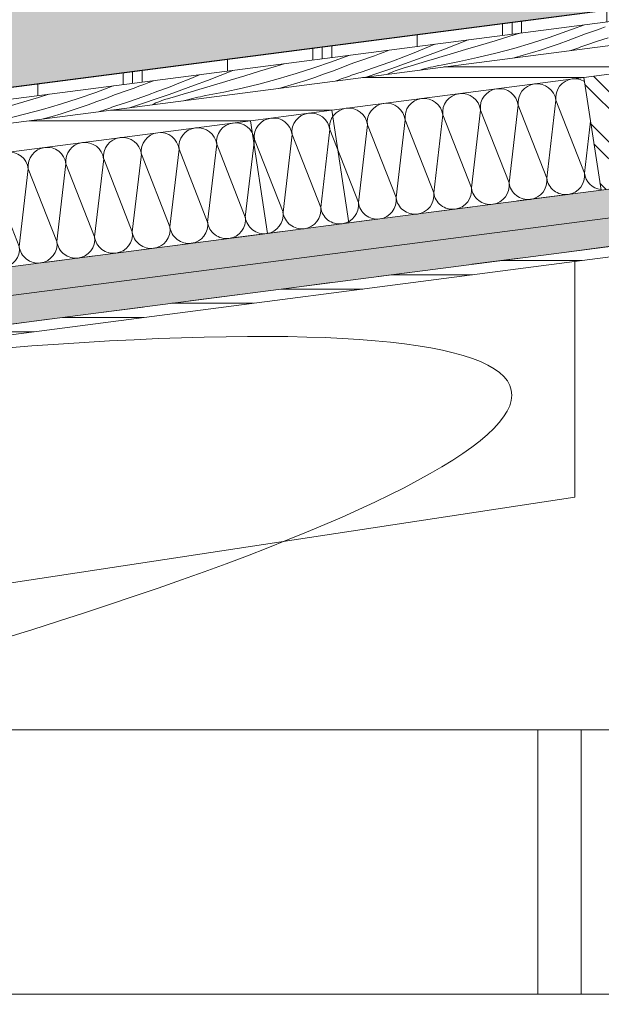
# Model space of a CAD drawing. Header units: metres. Extents: x 0 to 334, y 0 to 60.
# Tile 39 of 72: x 90.48 to 91.7, y 15.94 to 18.02. Entities that reach past the tile are written whole.
import ezdxf

# ---------------------------------------------------------------- set-up
doc = ezdxf.new("R2010")
doc.units = ezdxf.units.M
doc.header["$MEASUREMENT"] = 0
doc.linetypes.add('Strichlinie eng', pattern=[0.115, 0.075, -0.04])
for name, color, linetype in [('90 Allgemein Hinweise', 7, 'Continuous'), ('Neubau_00 Schraffuren', 7, 'Continuous'), ('Neubau_10 Stütze Stahl', 7, 'Continuous'), ('Neubau_10 Wand außen', 7, 'Continuous'), ('Neubau_20 Abhangdecke', 7, 'Continuous'), ('Neubau_20 Unterzüge', 7, 'Continuous'), ('Neubau_24 Dachhaut', 7, 'Continuous'), ('Neubau_25 Dachsparren', 7, 'Continuous'), ('Neubau_70 Entwässerung_Regenwasser', 7, 'Continuous')]:
    doc.layers.add(name, color=color, linetype=linetype)
doc.styles.add('ERSTELLTER_STIL_1', font='ARIALN.TTF')
doc.linetypes.add('Wolke', pattern='A,0,[6,995_ARC_301 ERW_SC_A1_2607011.Shx,S=0.015817,R=0,X=-0.000255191,Y=0.048578],-1.9835,0', length=1.9835)

# ---------------------------------------------------------------- blocks, each defined once
blk = doc.blocks.new('*X37', base_point=(111.5134, 12.9207))
at = {"layer": 'Neubau_24 Dachhaut', "color": 8, "linetype": 'Continuous', "lineweight": 9}
for p, q in [((91.5869, 17.6849), (91.606, 17.8489)), ((91.6664, 17.6952), (91.606, 17.8489)), ((91.428, 17.6642), (91.4471, 17.8283)), ((91.5075, 17.6745), (91.4471, 17.8283)), ((91.5075, 17.6745), (91.5266, 17.8386)), ((91.5869, 17.6849), (91.5266, 17.8386)), ((91.2691, 17.6436), (91.2882, 17.8076)), ((91.3486, 17.6539), (91.2882, 17.8076)), ((91.3486, 17.6539), (91.3677, 17.818)), ((91.428, 17.6642), (91.3677, 17.818)), ((91.6664, 17.6952), (91.6791, 17.8046)), ((91.1102, 17.623), (91.1293, 17.787)), ((91.1897, 17.6333), (91.1293, 17.787)), ((91.1897, 17.6333), (91.2088, 17.7973)), ((91.2691, 17.6436), (91.2088, 17.7973)), ((90.9513, 17.6023), (90.9704, 17.7664)), ((91.0308, 17.6126), (90.9704, 17.7664)), ((91.0308, 17.6126), (91.0499, 17.7767)), ((91.1102, 17.623), (91.0499, 17.7767)), ((90.7925, 17.5817), (90.8115, 17.7457)), ((90.8719, 17.592), (90.8115, 17.7457)), ((90.8719, 17.592), (90.891, 17.7561)), ((90.9513, 17.6023), (90.891, 17.7561)), ((90.6336, 17.5611), (90.6527, 17.7251)), ((90.713, 17.5714), (90.6527, 17.7251)), ((90.713, 17.5714), (90.7321, 17.7354)), ((90.7925, 17.5817), (90.7321, 17.7354)), ((90.4747, 17.5404), (90.4938, 17.7045)), ((90.5541, 17.5508), (90.4938, 17.7045)), ((90.5541, 17.5508), (90.5732, 17.7148)), ((90.6336, 17.5611), (90.5732, 17.7148)), ((90.3158, 17.5198), (90.3349, 17.6839)), ((90.3952, 17.5301), (90.3349, 17.6839)), ((90.3952, 17.5301), (90.4143, 17.6942)), ((90.4747, 17.5404), (90.4143, 17.6942)), ((90.1569, 17.4992), (90.176, 17.6632)), ((90.2363, 17.5095), (90.176, 17.6632)), ((90.2363, 17.5095), (90.2554, 17.6735)), ((90.3158, 17.5198), (90.2554, 17.6735)), ((89.998, 17.4785), (90.0171, 17.6426)), ((90.0774, 17.4889), (90.0171, 17.6426)), ((90.0774, 17.4889), (90.0965, 17.6529)), ((90.1569, 17.4992), (90.0965, 17.6529)), ((89.8391, 17.4579), (89.8582, 17.622)), ((89.9185, 17.4682), (89.8582, 17.622)), ((89.9185, 17.4682), (89.9376, 17.6323)), ((89.998, 17.4785), (89.9376, 17.6323)), ((89.6802, 17.4373), (89.6993, 17.6013)), ((89.7596, 17.4476), (89.6993, 17.6013)), ((89.7596, 17.4476), (89.7787, 17.6116)), ((89.8391, 17.4579), (89.7787, 17.6116)), ((89.5213, 17.4166), (89.5404, 17.5807)), ((89.6008, 17.427), (89.5404, 17.5807)), ((89.6008, 17.427), (89.6198, 17.591)), ((89.6802, 17.4373), (89.6198, 17.591)), ((89.3624, 17.396), (89.3815, 17.5601)), ((89.4419, 17.4063), (89.3815, 17.5601)), ((89.4419, 17.4063), (89.461, 17.5704)), ((89.5213, 17.4166), (89.461, 17.5704)), ((89.2035, 17.3754), (89.2226, 17.5394)), ((89.283, 17.3857), (89.2226, 17.5394)), ((89.283, 17.3857), (89.3021, 17.5498)), ((89.3624, 17.396), (89.3021, 17.5498)), ((89.0491, 17.3935), (89.0637, 17.5188)), ((89.1241, 17.3651), (89.0637, 17.5188)), ((89.1241, 17.3651), (89.1432, 17.5291)), ((89.2035, 17.3754), (89.1432, 17.5291))]:
    blk.add_line(p, q, dxfattribs=at)
for centre, start, end in [((91.6457, 17.8541), 97.3981, 187.3981), ((91.6457, 17.8541), 59.0353, 97.3981), ((91.4868, 17.8334), 97.3981, 187.3981), ((91.4868, 17.8334), 7.3981, 97.3981), ((91.5663, 17.8437), 97.3981, 187.3981), ((91.5663, 17.8437), 7.3981, 97.3981), ((91.328, 17.8128), 97.3981, 187.3981), ((91.328, 17.8128), 7.3981, 97.3981), ((91.4074, 17.8231), 97.3981, 187.3981), ((91.4074, 17.8231), 7.3981, 97.3981), ((91.1691, 17.7922), 97.3981, 187.3981), ((91.1691, 17.7922), 7.3981, 97.3981), ((91.2485, 17.8025), 97.3981, 187.3981), ((91.2485, 17.8025), 7.3981, 97.3981), ((91.0102, 17.7715), 97.3981, 187.3981), ((91.0102, 17.7715), 7.3981, 97.3981), ((91.0896, 17.7819), 97.3981, 187.3981), ((91.0896, 17.7819), 7.3981, 97.3981), ((90.8513, 17.7509), 97.3981, 187.3981), ((90.8513, 17.7509), 7.3981, 97.3981), ((90.9307, 17.7612), 97.3981, 187.3981), ((90.9307, 17.7612), 7.3981, 97.3981), ((90.6924, 17.7303), 97.3981, 187.3981), ((90.6924, 17.7303), 7.3981, 97.3981), ((90.7718, 17.7406), 97.3981, 187.3981), ((90.7718, 17.7406), 7.3981, 97.3981), ((90.454, 17.6993), 7.3981, 97.3981), ((90.5335, 17.7096), 97.3981, 187.3981), ((90.5335, 17.7096), 7.3981, 97.3981), ((90.6129, 17.72), 97.3981, 187.3981), ((90.6129, 17.72), 7.3981, 97.3981), ((90.2951, 17.6787), 7.3981, 97.3981), ((90.3746, 17.689), 97.3981, 187.3981), ((90.3746, 17.689), 7.3981, 97.3981), ((90.454, 17.6993), 97.3981, 187.3981), ((90.1362, 17.6581), 7.3981, 97.3981), ((90.2157, 17.6684), 97.3981, 187.3981), ((90.2157, 17.6684), 7.3981, 97.3981), ((90.2951, 17.6787), 97.3981, 187.3981), ((89.9774, 17.6374), 97.3981, 187.3981), ((89.9774, 17.6374), 7.3981, 97.3981), ((90.0568, 17.6478), 97.3981, 187.3981), ((90.0568, 17.6478), 7.3981, 97.3981), ((90.1362, 17.6581), 97.3981, 187.3981), ((91.5472, 17.6797), 277.3981, 7.3981), ((91.6266, 17.69), 187.3981, 277.3981), ((91.6266, 17.69), 277.3981, 7.3981), ((91.7061, 17.7003), 187.3981, 262.7004), ((89.8185, 17.6168), 97.3981, 187.3981), ((89.8185, 17.6168), 7.3981, 97.3981), ((89.8979, 17.6271), 97.3981, 187.3981), ((89.8979, 17.6271), 7.3981, 97.3981), ((91.3883, 17.6591), 277.3981, 7.3981), ((91.4678, 17.6694), 187.3981, 277.3981), ((91.4678, 17.6694), 277.3981, 7.3981), ((91.5472, 17.6797), 187.3981, 277.3981), ((89.6596, 17.5962), 97.3981, 187.3981), ((89.6596, 17.5962), 7.3981, 97.3981), ((89.739, 17.6065), 97.3981, 187.3981), ((89.739, 17.6065), 7.3981, 97.3981), ((91.2294, 17.6384), 277.3981, 7.3981), ((91.3089, 17.6487), 187.3981, 277.3981), ((91.3089, 17.6487), 277.3981, 7.3981), ((91.3883, 17.6591), 187.3981, 277.3981), ((89.5007, 17.5755), 97.3981, 187.3981), ((89.5007, 17.5755), 7.3981, 97.3981), ((89.5801, 17.5859), 97.3981, 187.3981), ((89.5801, 17.5859), 7.3981, 97.3981), ((91.0705, 17.6178), 277.3981, 7.3981), ((91.15, 17.6281), 187.3981, 277.3981), ((91.15, 17.6281), 277.3981, 7.3981), ((91.2294, 17.6384), 187.3981, 277.3981), ((89.3418, 17.5549), 97.3981, 187.3981), ((89.3418, 17.5549), 7.3981, 97.3981), ((89.4212, 17.5652), 97.3981, 187.3981), ((89.4212, 17.5652), 7.3981, 97.3981), ((90.9116, 17.5972), 277.3981, 7.3981), ((90.9911, 17.6075), 187.3981, 277.3981), ((90.9911, 17.6075), 277.3981, 7.3981), ((91.0705, 17.6178), 187.3981, 277.3981), ((89.1829, 17.5343), 97.3981, 187.3981), ((89.1829, 17.5343), 7.3981, 97.3981), ((89.2623, 17.5446), 97.3981, 187.3981), ((89.2623, 17.5446), 7.3981, 97.3981), ((90.7527, 17.5765), 277.3981, 7.3981), ((90.8322, 17.5869), 187.3981, 277.3981), ((90.8322, 17.5869), 277.3981, 7.3981), ((90.9116, 17.5972), 187.3981, 277.3981), ((89.024, 17.5136), 7.3981, 88.9114), ((89.1034, 17.524), 97.3981, 187.3981), ((89.1034, 17.524), 7.3981, 97.3981), ((90.5938, 17.5559), 277.3981, 7.3981), ((90.6733, 17.5662), 187.3981, 277.3981), ((90.6733, 17.5662), 277.3981, 7.3981), ((90.7527, 17.5765), 187.3981, 277.3981), ((90.4349, 17.5353), 277.3981, 7.3981), ((90.5144, 17.5456), 187.3981, 277.3981), ((90.5144, 17.5456), 277.3981, 7.3981), ((90.5938, 17.5559), 187.3981, 277.3981), ((90.2761, 17.5146), 277.3981, 7.3981), ((90.3555, 17.525), 187.3981, 277.3981), ((90.3555, 17.525), 277.3981, 7.3981), ((90.4349, 17.5353), 187.3981, 277.3981), ((90.1172, 17.494), 277.3981, 7.3981), ((90.1966, 17.5043), 187.3981, 277.3981), ((90.1966, 17.5043), 277.3981, 7.3981), ((90.2761, 17.5146), 187.3981, 277.3981), ((89.9583, 17.4734), 277.3981, 7.3981), ((90.0377, 17.4837), 187.3981, 277.3981), ((90.0377, 17.4837), 277.3981, 7.3981), ((90.1172, 17.494), 187.3981, 277.3981), ((89.7994, 17.4528), 277.3981, 7.3981), ((89.8788, 17.4631), 187.3981, 277.3981), ((89.8788, 17.4631), 277.3981, 7.3981), ((89.9583, 17.4734), 187.3981, 277.3981), ((89.6405, 17.4321), 277.3981, 7.3981), ((89.7199, 17.4424), 187.3981, 277.3981), ((89.7199, 17.4424), 277.3981, 7.3981), ((89.7994, 17.4528), 187.3981, 277.3981), ((89.4816, 17.4115), 277.3981, 7.3981), ((89.561, 17.4218), 187.3981, 277.3981), ((89.561, 17.4218), 277.3981, 7.3981), ((89.6405, 17.4321), 187.3981, 277.3981), ((89.3227, 17.3909), 277.3981, 7.3981), ((89.4021, 17.4012), 187.3981, 277.3981), ((89.4021, 17.4012), 277.3981, 7.3981), ((89.4816, 17.4115), 187.3981, 277.3981), ((89.1638, 17.3702), 277.3981, 7.3981), ((89.2432, 17.3805), 187.3981, 277.3981), ((89.2432, 17.3805), 277.3981, 7.3981), ((89.3227, 17.3909), 187.3981, 277.3981), ((89.0843, 17.3599), 277.3981, 7.3981), ((89.1638, 17.3702), 187.3981, 277.3981), ((89.0843, 17.3599), 230.6402, 277.3981)]:
    blk.add_arc(centre, 0.0401, start, end, dxfattribs=at)
blk = doc.blocks.new('*X42', base_point=(111.5134, 12.9207))
at = {"layer": 'Neubau_24 Dachhaut', "color": 8, "linetype": 'Continuous', "lineweight": 9}
for p, q in [((91.5301, 17.9905), (91.5086, 17.984)), ((91.6293, 17.9945), (91.5922, 17.9816)), ((91.6661, 18.0082), (91.6293, 17.9945)), ((91.6686, 17.9893), (91.6501, 17.982)), ((91.6789, 17.9928), (91.6686, 17.9893)), ((91.6893, 17.9963), (91.6789, 17.9928)), ((91.6996, 18), (91.6893, 17.9963)), ((91.7099, 18.0037), (91.6996, 18)), ((91.4213, 17.9764), (91.3946, 17.9658)), ((91.4777, 17.9746), (91.4468, 17.9652)), ((91.5086, 17.984), (91.4777, 17.9746)), ((91.5548, 17.9696), (91.5171, 17.9585)), ((91.5922, 17.9816), (91.5548, 17.9696)), ((91.613, 17.9681), (91.5942, 17.9616)), ((91.6316, 17.9749), (91.613, 17.9681)), ((91.6501, 17.982), (91.6316, 17.9749)), ((91.6939, 17.9734), (91.6716, 17.9661)), ((91.7161, 17.981), (91.6939, 17.9734)), ((91.2441, 17.9507), (91.2339, 17.9468)), ((91.2543, 17.9547), (91.2441, 17.9507)), ((91.3076, 17.9493), (91.2857, 17.9407)), ((91.3293, 17.9581), (91.3076, 17.9493)), ((91.3509, 17.9673), (91.3293, 17.9581)), ((91.3679, 17.9554), (91.3411, 17.9453)), ((91.3946, 17.9658), (91.3679, 17.9554)), ((91.3994, 17.9508), (91.383, 17.9459)), ((91.4158, 17.9558), (91.3994, 17.9508)), ((91.4468, 17.9652), (91.4158, 17.9558)), ((91.4792, 17.9483), (91.441, 17.939)), ((91.5171, 17.9585), (91.4792, 17.9483)), ((91.5565, 17.9495), (91.5374, 17.9439)), ((91.5754, 17.9554), (91.5565, 17.9495)), ((91.5942, 17.9616), (91.5754, 17.9554)), ((91.6415, 17.9554), (91.6372, 17.9539)), ((91.6458, 17.9569), (91.6415, 17.9554)), ((91.6501, 17.9584), (91.6458, 17.9569)), ((91.6544, 17.9599), (91.6501, 17.9584)), ((91.6587, 17.9615), (91.6544, 17.9599)), ((91.663, 17.963), (91.6587, 17.9615)), ((91.6673, 17.9646), (91.663, 17.963)), ((91.6716, 17.9661), (91.6673, 17.9646)), ((91.1328, 17.93), (91.0957, 17.9171)), ((91.1696, 17.9437), (91.1328, 17.93)), ((91.1824, 17.9283), (91.172, 17.9248)), ((91.1927, 17.9319), (91.1824, 17.9283)), ((91.2031, 17.9355), (91.1927, 17.9319)), ((91.2134, 17.9392), (91.2031, 17.9355)), ((91.2236, 17.943), (91.2134, 17.9392)), ((91.2339, 17.9468), (91.2236, 17.943)), ((91.2638, 17.9324), (91.2417, 17.9243)), ((91.2857, 17.9407), (91.2638, 17.9324)), ((91.3142, 17.9354), (91.2872, 17.9257)), ((91.3171, 17.9264), (91.3007, 17.9216)), ((91.3411, 17.9453), (91.3142, 17.9354)), ((91.3336, 17.9312), (91.3171, 17.9264)), ((91.3501, 17.9361), (91.3336, 17.9312)), ((91.3665, 17.941), (91.3501, 17.9361)), ((91.4027, 17.9306), (91.3641, 17.9231)), ((91.383, 17.9459), (91.3665, 17.941)), ((91.441, 17.939), (91.4027, 17.9306)), ((91.5374, 17.9439), (91.5183, 17.9385)), ((90.9247, 17.9119), (90.8981, 17.9013)), ((90.9811, 17.9101), (90.9502, 17.9007)), ((91.0121, 17.9195), (90.9811, 17.9101)), ((91.0335, 17.926), (91.0121, 17.9195)), ((91.0957, 17.9171), (91.0583, 17.9052)), ((91.1351, 17.9104), (91.1164, 17.9037)), ((91.1536, 17.9175), (91.1351, 17.9104)), ((91.172, 17.9248), (91.1536, 17.9175)), ((91.1974, 17.9089), (91.175, 17.9016)), ((91.2196, 17.9165), (91.1974, 17.9089)), ((91.233, 17.9069), (91.2058, 17.8979)), ((91.2417, 17.9243), (91.2196, 17.9165)), ((91.2601, 17.9162), (91.233, 17.9069)), ((91.2553, 17.9058), (91.2513, 17.9038)), ((91.2593, 17.9076), (91.2553, 17.9058)), ((91.2634, 17.9094), (91.2593, 17.9076)), ((91.2872, 17.9257), (91.2601, 17.9162)), ((91.2675, 17.9111), (91.2634, 17.9094)), ((91.2716, 17.9127), (91.2675, 17.9111)), ((91.2758, 17.9141), (91.2716, 17.9127)), ((91.28, 17.9155), (91.2758, 17.9141)), ((91.2842, 17.9168), (91.28, 17.9155)), ((91.3007, 17.9216), (91.2842, 17.9168)), ((91.3256, 17.9143), (91.3202, 17.9128)), ((91.3311, 17.9158), (91.3256, 17.9143)), ((91.3365, 17.9172), (91.3311, 17.9158)), ((91.342, 17.9185), (91.3365, 17.9172)), ((91.3475, 17.9198), (91.342, 17.9185)), ((91.353, 17.921), (91.3475, 17.9198)), ((91.3586, 17.9221), (91.353, 17.921)), ((91.3641, 17.9231), (91.3586, 17.9221)), ((90.7476, 17.8862), (90.7373, 17.8823)), ((90.7577, 17.8902), (90.7476, 17.8862)), ((90.811, 17.8848), (90.7892, 17.8762)), ((90.8328, 17.8937), (90.811, 17.8848)), ((90.8544, 17.9028), (90.8328, 17.8937)), ((90.8714, 17.891), (90.8445, 17.8808)), ((90.8981, 17.9013), (90.8714, 17.891)), ((90.9029, 17.8863), (90.8864, 17.8814)), ((90.9193, 17.8913), (90.9029, 17.8863)), ((90.9502, 17.9007), (90.9193, 17.8913)), ((91.0206, 17.8941), (90.9826, 17.8839)), ((91.0583, 17.9052), (91.0206, 17.8941)), ((91.0599, 17.885), (91.0409, 17.8794)), ((91.0788, 17.891), (91.0599, 17.885)), ((91.0977, 17.8972), (91.0788, 17.891)), ((91.1164, 17.9037), (91.0977, 17.8972)), ((91.145, 17.891), (91.1406, 17.8895)), ((91.1493, 17.8924), (91.145, 17.891)), ((91.1536, 17.894), (91.1493, 17.8924)), ((91.1579, 17.8955), (91.1536, 17.894)), ((91.1622, 17.897), (91.1579, 17.8955)), ((91.1665, 17.8985), (91.1622, 17.897)), ((91.1708, 17.9001), (91.1665, 17.8985)), ((91.175, 17.9016), (91.1708, 17.9001)), ((90.6362, 17.8655), (90.5991, 17.8527)), ((90.673, 17.8792), (90.6362, 17.8655)), ((90.6962, 17.8674), (90.6859, 17.8638)), ((90.7065, 17.871), (90.6962, 17.8674)), ((90.7168, 17.8747), (90.7065, 17.871)), ((90.7271, 17.8785), (90.7168, 17.8747)), ((90.7373, 17.8823), (90.7271, 17.8785)), ((90.7672, 17.8679), (90.7452, 17.8598)), ((90.7892, 17.8762), (90.7672, 17.8679)), ((90.8176, 17.8709), (90.7906, 17.8612)), ((90.8445, 17.8808), (90.8176, 17.8709)), ((90.8371, 17.8667), (90.8206, 17.8619)), ((90.8535, 17.8716), (90.8371, 17.8667)), ((90.87, 17.8765), (90.8535, 17.8716)), ((90.9061, 17.8662), (90.8676, 17.8587)), ((90.8864, 17.8814), (90.87, 17.8765)), ((90.9445, 17.8746), (90.9061, 17.8662)), ((90.9826, 17.8839), (90.9445, 17.8746)), ((91.0409, 17.8794), (91.0218, 17.874)), ((90.4846, 17.8456), (90.4537, 17.8362)), ((90.5155, 17.855), (90.4846, 17.8456)), ((90.537, 17.8616), (90.5155, 17.855)), ((90.5991, 17.8527), (90.5617, 17.8407)), ((90.6385, 17.846), (90.6199, 17.8392)), ((90.6571, 17.853), (90.6385, 17.846)), ((90.6755, 17.8604), (90.6571, 17.853)), ((90.6859, 17.8638), (90.6755, 17.8604)), ((90.7008, 17.8445), (90.6785, 17.8372)), ((90.723, 17.852), (90.7008, 17.8445)), ((90.7452, 17.8598), (90.723, 17.852)), ((90.7636, 17.8517), (90.7364, 17.8425)), ((90.7668, 17.8449), (90.7628, 17.8432)), ((90.7906, 17.8612), (90.7636, 17.8517)), ((90.7709, 17.8466), (90.7668, 17.8449)), ((90.7751, 17.8482), (90.7709, 17.8466)), ((90.7792, 17.8497), (90.7751, 17.8482)), ((90.7834, 17.851), (90.7792, 17.8497)), ((90.7876, 17.8523), (90.7834, 17.851)), ((90.8041, 17.8571), (90.7876, 17.8523)), ((90.8206, 17.8619), (90.8041, 17.8571)), ((90.8291, 17.8498), (90.8236, 17.8483)), ((90.8345, 17.8513), (90.8291, 17.8498)), ((90.84, 17.8527), (90.8345, 17.8513)), ((90.8455, 17.8541), (90.84, 17.8527)), ((90.851, 17.8553), (90.8455, 17.8541)), ((90.8565, 17.8565), (90.851, 17.8553)), ((90.862, 17.8576), (90.8565, 17.8565)), ((90.8676, 17.8587), (90.862, 17.8576)), ((90.524, 17.8296), (90.4861, 17.8194)), ((90.5617, 17.8407), (90.524, 17.8296)), ((90.5823, 17.8265), (90.5634, 17.8206)), ((90.6011, 17.8327), (90.5823, 17.8265)), ((90.6199, 17.8392), (90.6011, 17.8327)), ((90.6484, 17.8265), (90.6441, 17.825)), ((90.6527, 17.828), (90.6484, 17.8265)), ((90.657, 17.8295), (90.6527, 17.828)), ((90.6613, 17.831), (90.657, 17.8295)), ((90.6656, 17.8325), (90.6613, 17.831)), ((90.6699, 17.8341), (90.6656, 17.8325)), ((90.6742, 17.8356), (90.6699, 17.8341)), ((90.6785, 17.8372), (90.6742, 17.8356)), ((90.7364, 17.8425), (90.7092, 17.8334)), ((90.7588, 17.8413), (90.7548, 17.8394)), ((90.7628, 17.8432), (90.7588, 17.8413)), ((90.4861, 17.8194), (90.4479, 17.8101)), ((90.5444, 17.8149), (90.5253, 17.8096)), ((90.5634, 17.8206), (90.5444, 17.8149))]:
    blk.add_line(p, q, dxfattribs=at)

msp = doc.modelspace()

# ---------------------------------------------------------------- hatches: boundary and pattern name
at = {"layer": 'Neubau_00 Schraffuren', "linetype": 'Continuous', "lineweight": 0, "true_color": 0x00101f}
h = msp.add_hatch(color=168, dxfattribs=at)
h.paths.add_polyline_path([(81.0148, 12.7807), (81.0148, 17.0791), (90.8266, 18.353), (94.1277, 18.353), (84.3159, 17.0791), (84.3159, 12.7807)])
h.paths.add_polyline_path([(81.3095, 13.3842), (81.7884, 13.3842), (81.7884, 15.9307), (81.3095, 15.9307)], flags=0)
h.paths.add_polyline_path([(81.9314, 13.3842), (81.9314, 15.9307), (82.4103, 15.9307), (82.4103, 13.3842)], flags=0)
h.paths.add_polyline_path([(82.5532, 13.3842), (83.0321, 13.3842), (83.0321, 15.9307), (82.5532, 15.9307)], flags=0)
h.paths.add_polyline_path([(83.654, 13.3842), (83.654, 15.9307), (83.1751, 15.9307), (83.1751, 13.3842)], flags=0)
at = {"layer": 'Neubau_00 Schraffuren', "linetype": 'Continuous', "lineweight": 0, "true_color": 0x6e664b}
msp.add_hatch(color=37, dxfattribs=at).paths.add_polyline_path([(84.5833, 16.6139), (84.5833, 16.7351), (93.909, 17.946), (93.909, 17.8248)])
at = {"layer": 'Neubau_24 Dachhaut', "linetype": 'Continuous', "lineweight": 0, "true_color": 0x000000}
h = msp.add_hatch(dxfattribs=at)
h.set_pattern_fill('Metall_Zinkblech_0001', color=18, style=0, pattern_type=2)
h.set_pattern_definition([(90, (111.53342, 12.92067), (-0.4, 0), []), (90, (111.51342, 12.92067), (-0.4, 0), []), (90, (111.49342, 12.92067), (-0.4, 0), []), (90, (111.71342, 13.92067), (-0.2, 0), [])])
h.paths.add_polyline_path([(84.3159, 17.0791), (84.3159, 17.0538), (94.1277, 18.3278), (94.1277, 18.353)])
at = {"layer": 'Neubau_24 Dachhaut', "linetype": 'Continuous', "lineweight": 9}
h = msp.add_hatch(dxfattribs=at)
h.set_pattern_fill('Holzwerkstoff_Sperrholz__D2', color=8, style=0, pattern_type=2)
h.set_pattern_definition([(0, (111.513422, 12.92067), (0, 0.03), [])])
h.paths.add_polyline_path([(84.8593, 16.6497), (84.8593, 16.6275), (93.0909, 17.6963), (93.0909, 17.7186)])
at = {"layer": 'Neubau_25 Dachsparren', "linetype": 'Continuous', "lineweight": 0, "true_color": 0x000000}
h = msp.add_hatch(dxfattribs=at)
h.set_pattern_fill('Metall_Stahl_0001', color=18, style=0, pattern_type=2)
h.set_pattern_definition([(135, (111.51342, 12.92067), (0.053033, 0.053033), []), (135, (111.495744, 12.90299), (0.053033, 0.053033), [])])
h.paths.add_polyline_path([(91.8727, 17.6816), (91.8365, 17.9192), (91.665, 17.897), (91.7012, 17.6593)])

# ---------------------------------------------------------------- linework, layer by layer
at = {"layer": '90 Allgemein Hinweise', "color": 6, "linetype": 'Wolke', "lineweight": 18}
msp.add_ellipse((88.2497, 16.595), major_axis=(3.2624, 0.6421), ratio=0.122067, dxfattribs=at)
at = {"layer": 'Neubau_00 Schraffuren', "color": 7, "linetype": 'Continuous', "lineweight": 9, "flags": 128}
msp.add_lwpolyline([(81.0148, 12.7807), (81.0148, 17.0791), (90.8266, 18.353), (94.1277, 18.353), (84.3159, 17.0791), (84.3159, 12.7807)], close=True, dxfattribs=at)
at = {"layer": 'Neubau_10 Stütze Stahl', "color": 7, "linetype": 'Continuous', "lineweight": 13}
msp.add_line((91.5677, 15.9628), (91.5677, 16.5207), dxfattribs=at)
at = {"layer": 'Neubau_10 Wand außen', "color": 7, "linetype": 'Continuous', "lineweight": 13}
for p, q in [((91.6457, 17.5087), (91.6457, 17.0117)), ((89.8954, 16.5207), (93.0909, 16.5207)), ((91.6595, 16.5207), (91.6595, 15.9628))]:
    msp.add_line(p, q, dxfattribs=at)
at = {"layer": 'Neubau_20 Abhangdecke', "color": 8, "linetype": 'Continuous', "lineweight": 9}
msp.add_line((93.1071, 15.9628), (84.8593, 15.9628), dxfattribs=at)
at = {"layer": 'Neubau_20 Unterzüge', "color": 7, "linetype": 'Continuous', "lineweight": 13}
msp.add_line((91.6457, 17.0117), (84.8593, 15.9793), dxfattribs=at)
at = {"layer": 'Neubau_24 Dachhaut', "color": 7, "linetype": 'Continuous', "lineweight": 13}
for p, q in [((94.1277, 18.353), (84.3159, 17.0791)), ((94.1277, 18.3278), (84.3159, 17.0538)), ((94.1277, 18.2773), (84.3159, 17.0033)), ((93.0909, 17.7792), (84.8593, 16.7103)), ((93.0909, 17.7186), (84.8593, 16.6497)), ((93.0909, 17.6963), (84.8593, 16.6275))]:
    msp.add_line(p, q, dxfattribs=at)
at = {"layer": 'Neubau_24 Dachhaut', "color": 7, "linetype": 'Continuous', "lineweight": 13, "flags": 128}
for points in [[(91.8365, 17.9192), (91.665, 17.897), (91.1336, 17.828), (90.9621, 17.8057), (90.4306, 17.7367), (90.2591, 17.7144), (89.7277, 17.6454), (89.5562, 17.6231), (89.0247, 17.5541), (88.8532, 17.5319), (88.3217, 17.4629), (88.1502, 17.4406), (87.6188, 17.3716), (87.4473, 17.3493), (86.9158, 17.2803), (86.7443, 17.258), (86.2128, 17.189), (86.0413, 17.1668), (85.5099, 17.0978), (85.3384, 17.0755), (84.8069, 17.0065), (84.6354, 16.9842), (84.3159, 16.9427)], [(91.8727, 17.6816), (91.7012, 17.6593), (91.1697, 17.5903), (90.9982, 17.568), (90.4668, 17.499), (90.2953, 17.4767), (89.7638, 17.4077), (89.5923, 17.3855), (89.0608, 17.3165), (88.8893, 17.2942), (88.3579, 17.2252), (88.1864, 17.2029), (87.6549, 17.1339), (87.4834, 17.1116), (86.952, 17.0426), (86.7805, 17.0204), (86.249, 16.9514), (86.0775, 16.9291), (85.546, 16.8601), (85.3745, 16.8378), (84.8593, 16.7709), (84.8431, 16.7688), (84.6716, 16.7466), (84.5833, 16.7351)]]:
    msp.add_lwpolyline(points, dxfattribs=at)
at = {"layer": 'Neubau_25 Dachsparren', "color": 7, "linetype": 'Continuous', "lineweight": 9}
for p, q in [((91.3699, 17.9192), (91.8365, 17.9192)), ((91.1984, 17.897), (91.665, 17.897)), ((91.665, 17.897), (91.7012, 17.6593)), ((90.6669, 17.828), (91.1336, 17.828)), ((91.1336, 17.828), (91.1697, 17.5903)), ((90.4954, 17.8057), (90.9621, 17.8057)), ((90.9621, 17.8057), (90.9982, 17.568))]:
    msp.add_line(p, q, dxfattribs=at)
at = {"layer": 'Neubau_70 Entwässerung_Regenwasser', "color": 7, "linetype": 'Strichlinie eng', "lineweight": 13}
msp.add_lwpolyline([(84.5833, 16.7351), (93.909, 17.946), (93.909, 17.8248), (84.5833, 16.6139)], close=True, dxfattribs=at)

# ---------------------------------------------------------------- block references
at = {"layer": 'Neubau_24 Dachhaut', "lineweight": 0}
for name in ['*X42', '*X37']:
    msp.add_blockref(name, (111.5134, 12.9207), dxfattribs=at)

# ---------------------------------------------------------------- texts
at = {"layer": '90 Allgemein Hinweise', "color": 6, "linetype": 'Continuous', "lineweight": 18, "insert": (87.7249, 16.2127), "char_height": 0.125, "attachment_point": 7, "style": 'ERSTELLTER_STIL_1'}
msp.add_mtext('\\A1;{\\pql;\\fArial Narrow|b0|i0|c0|p0;\\W1.000000;Unterzug bis auf \\fArial Narrow|b0|i0|c0|p0;\\W1.000000;H\\fArial Narrow|b0|i0|c0|p0;\\W1.000000;öhe Abhangdecke}', dxfattribs=at)

doc.saveas('drawing.dxf')
